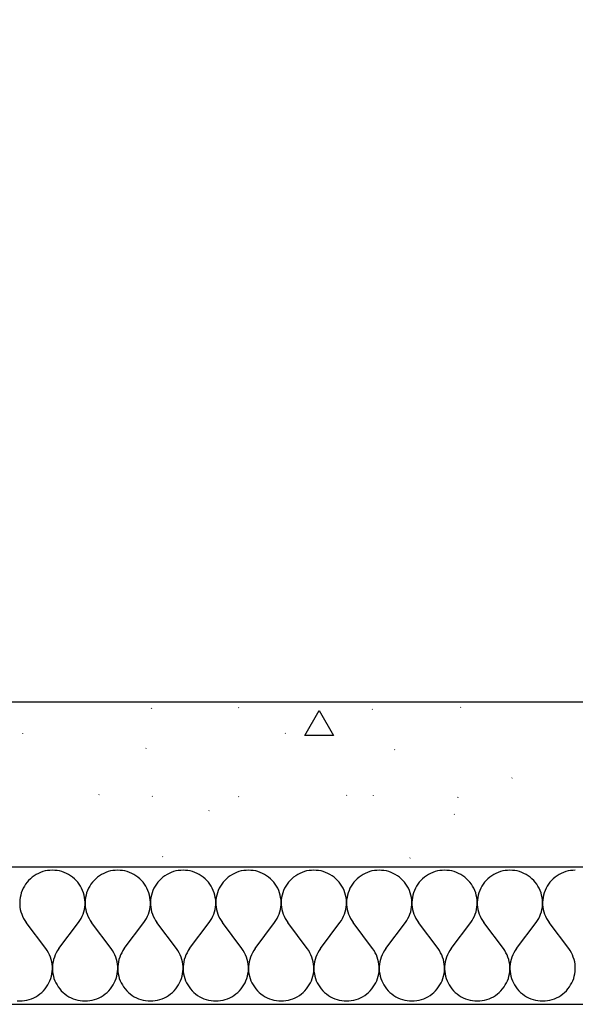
# Model space of a CAD drawing. Extents: x -18402 to 10376, y -5092 to 34139.
# Tile 43 of 78: x 3332 to 3393, y -2938 to -2830. Entities that reach past the tile are written whole.
import ezdxf

# ---------------------------------------------------------------- set-up
doc = ezdxf.new("R2010")
doc.units = 0
for name, color, linetype in [('0_XREF', 251, 'Continuous'), ('rdc_02$0$0._Étage_1_02-04 Mur.Construction', 251, 'Continuous'), ('rdc_02$0$0._Étage_1_A-AREA-____-OTLN.Modèle IFC', 251, 'Continuous')]:
    doc.layers.add(name, color=color, linetype=linetype)
doc.styles.add('rdc_02$0$STYLE_GENERE_3', font='ARIALN.TTF')

# ---------------------------------------------------------------- blocks, each defined once
blk = doc.blocks.new('*X238', base_point=(-8046, -58706.2))
at = {"layer": 'rdc_02$0$0._Étage_1_02-04 Mur.Construction', "linetype": 'Continuous', "ltscale": 0.1}
for p, q in [((33351.9, -29233.6), (33349.3, -29234.1)), ((33354.5, -29233.4), (33351.9, -29233.6)), ((33357.1, -29233.3), (33354.5, -29233.4)), ((33359.8, -29233.4), (33357.1, -29233.3)), ((33362.4, -29233.6), (33359.8, -29233.4)), ((33365, -29234.1), (33362.4, -29233.6)), ((33423.3, -29233.6), (33420.7, -29234.1)), ((33425.9, -29233.4), (33423.3, -29233.6)), ((33428.6, -29233.3), (33425.9, -29233.4)), ((33431.2, -29233.4), (33428.6, -29233.3)), ((33433.8, -29233.6), (33431.2, -29233.4)), ((33436.4, -29234.1), (33433.8, -29233.6)), ((33494.7, -29233.6), (33492.2, -29234.1)), ((33497.4, -29233.4), (33494.7, -29233.6)), ((33500, -29233.3), (33497.4, -29233.4)), ((33502.6, -29233.4), (33500, -29233.3)), ((33505.3, -29233.6), (33502.6, -29233.4)), ((33507.8, -29234.1), (33505.3, -29233.6)), ((33566.2, -29233.6), (33563.6, -29234.1)), ((33568.8, -29233.4), (33566.2, -29233.6)), ((33571.4, -29233.3), (33568.8, -29233.4)), ((33574.1, -29233.4), (33571.4, -29233.3)), ((33576.7, -29233.6), (33574.1, -29233.4)), ((33579.3, -29234.1), (33576.7, -29233.6)), ((33637.6, -29233.6), (33635, -29234.1)), ((33640.2, -29233.4), (33637.6, -29233.6)), ((33642.9, -29233.3), (33640.2, -29233.4)), ((33645.5, -29233.4), (33642.9, -29233.3)), ((33648.1, -29233.6), (33645.5, -29233.4)), ((33650.7, -29234.1), (33648.1, -29233.6)), ((33709, -29233.6), (33706.4, -29234.1)), ((33711.7, -29233.4), (33709, -29233.6)), ((33714.3, -29233.3), (33711.7, -29233.4)), ((33716.9, -29233.4), (33714.3, -29233.3)), ((33719.5, -29233.6), (33716.9, -29233.4)), ((33722.1, -29234.1), (33719.5, -29233.6)), ((33780.5, -29233.6), (33777.9, -29234.1)), ((33783.1, -29233.4), (33780.5, -29233.6)), ((33785.7, -29233.3), (33783.1, -29233.4)), ((33788.3, -29233.4), (33785.7, -29233.3)), ((33791, -29233.6), (33788.3, -29233.4)), ((33793.6, -29234.1), (33791, -29233.6)), ((33851.9, -29233.6), (33849.3, -29234.1)), ((33854.5, -29233.4), (33851.9, -29233.6)), ((33857.1, -29233.3), (33854.5, -29233.4)), ((33859.8, -29233.4), (33857.1, -29233.3)), ((33862.4, -29233.6), (33859.8, -29233.4)), ((33865, -29234.1), (33862.4, -29233.6)), ((33923.3, -29233.6), (33920.7, -29234.1)), ((33925.9, -29233.4), (33923.3, -29233.6)), ((33928.6, -29233.3), (33925.9, -29233.4)), ((33331.2, -29244.4), (33329.5, -29246.4)), ((33333.1, -29242.6), (33331.2, -29244.4)), ((33335.1, -29240.9), (33333.1, -29242.6)), ((33337.3, -29239.3), (33335.1, -29240.9)), ((33339.5, -29237.9), (33337.3, -29239.3)), ((33341.8, -29236.7), (33339.5, -29237.9)), ((33344.3, -29235.7), (33341.8, -29236.7)), ((33346.8, -29234.8), (33344.3, -29235.7)), ((33349.3, -29234.1), (33346.8, -29234.8)), ((33367.5, -29234.8), (33365, -29234.1)), ((33370, -29235.7), (33367.5, -29234.8)), ((33372.4, -29236.7), (33370, -29235.7)), ((33374.8, -29237.9), (33372.4, -29236.7)), ((33377, -29239.3), (33374.8, -29237.9)), ((33379.2, -29240.9), (33377, -29239.3)), ((33381.2, -29242.6), (33379.2, -29240.9)), ((33383.1, -29244.4), (33381.2, -29242.6)), ((33384.8, -29246.4), (33383.1, -29244.4)), ((33402.7, -29244.4), (33400.9, -29246.4)), ((33404.5, -29242.6), (33402.7, -29244.4)), ((33406.6, -29240.9), (33404.5, -29242.6)), ((33408.7, -29239.3), (33406.6, -29240.9)), ((33410.9, -29237.9), (33408.7, -29239.3)), ((33413.3, -29236.7), (33410.9, -29237.9)), ((33415.7, -29235.7), (33413.3, -29236.7)), ((33418.2, -29234.8), (33415.7, -29235.7)), ((33420.7, -29234.1), (33418.2, -29234.8)), ((33439, -29234.8), (33436.4, -29234.1)), ((33441.5, -29235.7), (33439, -29234.8)), ((33443.9, -29236.7), (33441.5, -29235.7)), ((33446.2, -29237.9), (33443.9, -29236.7)), ((33448.5, -29239.3), (33446.2, -29237.9)), ((33450.6, -29240.9), (33448.5, -29239.3)), ((33452.6, -29242.6), (33450.6, -29240.9)), ((33454.5, -29244.4), (33452.6, -29242.6)), ((33456.2, -29246.4), (33454.5, -29244.4)), ((33474.1, -29244.4), (33472.3, -29246.4)), ((33476, -29242.6), (33474.1, -29244.4)), ((33478, -29240.9), (33476, -29242.6)), ((33480.1, -29239.3), (33478, -29240.9)), ((33482.4, -29237.9), (33480.1, -29239.3)), ((33484.7, -29236.7), (33482.4, -29237.9)), ((33487.1, -29235.7), (33484.7, -29236.7)), ((33489.6, -29234.8), (33487.1, -29235.7)), ((33492.2, -29234.1), (33489.6, -29234.8)), ((33510.4, -29234.8), (33507.8, -29234.1)), ((33512.9, -29235.7), (33510.4, -29234.8)), ((33515.3, -29236.7), (33512.9, -29235.7)), ((33517.6, -29237.9), (33515.3, -29236.7)), ((33519.9, -29239.3), (33517.6, -29237.9)), ((33522, -29240.9), (33519.9, -29239.3)), ((33524, -29242.6), (33522, -29240.9)), ((33525.9, -29244.4), (33524, -29242.6)), ((33527.7, -29246.4), (33525.9, -29244.4)), ((33545.5, -29244.4), (33543.8, -29246.4)), ((33547.4, -29242.6), (33545.5, -29244.4)), ((33549.4, -29240.9), (33547.4, -29242.6)), ((33551.5, -29239.3), (33549.4, -29240.9)), ((33553.8, -29237.9), (33551.5, -29239.3)), ((33556.1, -29236.7), (33553.8, -29237.9)), ((33558.5, -29235.7), (33556.1, -29236.7)), ((33561, -29234.8), (33558.5, -29235.7)), ((33563.6, -29234.1), (33561, -29234.8)), ((33581.8, -29234.8), (33579.3, -29234.1)), ((33584.3, -29235.7), (33581.8, -29234.8)), ((33586.7, -29236.7), (33584.3, -29235.7)), ((33589.1, -29237.9), (33586.7, -29236.7)), ((33591.3, -29239.3), (33589.1, -29237.9)), ((33593.4, -29240.9), (33591.3, -29239.3)), ((33595.5, -29242.6), (33593.4, -29240.9)), ((33597.3, -29244.4), (33595.5, -29242.6)), ((33599.1, -29246.4), (33597.3, -29244.4)), ((33616.9, -29244.4), (33615.2, -29246.4)), ((33618.8, -29242.6), (33616.9, -29244.4)), ((33620.8, -29240.9), (33618.8, -29242.6)), ((33623, -29239.3), (33620.8, -29240.9)), ((33625.2, -29237.9), (33623, -29239.3)), ((33627.6, -29236.7), (33625.2, -29237.9)), ((33630, -29235.7), (33627.6, -29236.7)), ((33632.5, -29234.8), (33630, -29235.7)), ((33635, -29234.1), (33632.5, -29234.8)), ((33653.2, -29234.8), (33650.7, -29234.1)), ((33655.7, -29235.7), (33653.2, -29234.8)), ((33658.2, -29236.7), (33655.7, -29235.7)), ((33660.5, -29237.9), (33658.2, -29236.7)), ((33662.7, -29239.3), (33660.5, -29237.9)), ((33664.9, -29240.9), (33662.7, -29239.3)), ((33666.9, -29242.6), (33664.9, -29240.9)), ((33668.8, -29244.4), (33666.9, -29242.6)), ((33670.5, -29246.4), (33668.8, -29244.4)), ((33688.4, -29244.4), (33686.6, -29246.4)), ((33690.3, -29242.6), (33688.4, -29244.4)), ((33692.3, -29240.9), (33690.3, -29242.6)), ((33694.4, -29239.3), (33692.3, -29240.9)), ((33696.6, -29237.9), (33694.4, -29239.3)), ((33699, -29236.7), (33696.6, -29237.9)), ((33701.4, -29235.7), (33699, -29236.7)), ((33703.9, -29234.8), (33701.4, -29235.7)), ((33706.4, -29234.1), (33703.9, -29234.8)), ((33724.7, -29234.8), (33722.1, -29234.1)), ((33727.2, -29235.7), (33724.7, -29234.8)), ((33729.6, -29236.7), (33727.2, -29235.7)), ((33731.9, -29237.9), (33729.6, -29236.7)), ((33734.2, -29239.3), (33731.9, -29237.9)), ((33736.3, -29240.9), (33734.2, -29239.3)), ((33738.3, -29242.6), (33736.3, -29240.9)), ((33740.2, -29244.4), (33738.3, -29242.6)), ((33741.9, -29246.4), (33740.2, -29244.4)), ((33759.8, -29244.4), (33758.1, -29246.4)), ((33761.7, -29242.6), (33759.8, -29244.4)), ((33763.7, -29240.9), (33761.7, -29242.6)), ((33765.8, -29239.3), (33763.7, -29240.9)), ((33768.1, -29237.9), (33765.8, -29239.3)), ((33770.4, -29236.7), (33768.1, -29237.9)), ((33772.8, -29235.7), (33770.4, -29236.7)), ((33775.3, -29234.8), (33772.8, -29235.7)), ((33777.9, -29234.1), (33775.3, -29234.8)), ((33796.1, -29234.8), (33793.6, -29234.1)), ((33798.6, -29235.7), (33796.1, -29234.8)), ((33801, -29236.7), (33798.6, -29235.7)), ((33803.4, -29237.9), (33801, -29236.7)), ((33805.6, -29239.3), (33803.4, -29237.9)), ((33807.7, -29240.9), (33805.6, -29239.3)), ((33809.7, -29242.6), (33807.7, -29240.9)), ((33811.6, -29244.4), (33809.7, -29242.6)), ((33813.4, -29246.4), (33811.6, -29244.4)), ((33831.2, -29244.4), (33829.5, -29246.4)), ((33833.1, -29242.6), (33831.2, -29244.4)), ((33835.1, -29240.9), (33833.1, -29242.6)), ((33837.3, -29239.3), (33835.1, -29240.9)), ((33839.5, -29237.9), (33837.3, -29239.3)), ((33841.8, -29236.7), (33839.5, -29237.9)), ((33844.3, -29235.7), (33841.8, -29236.7)), ((33846.8, -29234.8), (33844.3, -29235.7)), ((33849.3, -29234.1), (33846.8, -29234.8)), ((33867.5, -29234.8), (33865, -29234.1)), ((33870, -29235.7), (33867.5, -29234.8)), ((33872.4, -29236.7), (33870, -29235.7)), ((33874.8, -29237.9), (33872.4, -29236.7)), ((33877, -29239.3), (33874.8, -29237.9)), ((33879.2, -29240.9), (33877, -29239.3)), ((33881.2, -29242.6), (33879.2, -29240.9)), ((33883.1, -29244.4), (33881.2, -29242.6)), ((33884.8, -29246.4), (33883.1, -29244.4)), ((33902.7, -29244.4), (33900.9, -29246.4)), ((33904.5, -29242.6), (33902.7, -29244.4)), ((33906.6, -29240.9), (33904.5, -29242.6)), ((33908.7, -29239.3), (33906.6, -29240.9)), ((33910.9, -29237.9), (33908.7, -29239.3)), ((33913.3, -29236.7), (33910.9, -29237.9)), ((33915.7, -29235.7), (33913.3, -29236.7)), ((33918.2, -29234.8), (33915.7, -29235.7)), ((33920.7, -29234.1), (33918.2, -29234.8)), ((33325.2, -29253), (33324.1, -29255.4)), ((33326.5, -29250.7), (33325.2, -29253)), ((33327.9, -29248.5), (33326.5, -29250.7)), ((33329.5, -29246.4), (33327.9, -29248.5)), ((33386.4, -29248.5), (33384.8, -29246.4)), ((33387.8, -29250.7), (33386.4, -29248.5)), ((33389.1, -29253), (33387.8, -29250.7)), ((33390.2, -29255.4), (33389.1, -29253)), ((33396.6, -29253), (33395.5, -29255.4)), ((33397.9, -29250.7), (33396.6, -29253)), ((33399.3, -29248.5), (33397.9, -29250.7)), ((33400.9, -29246.4), (33399.3, -29248.5)), ((33457.8, -29248.5), (33456.2, -29246.4)), ((33459.3, -29250.7), (33457.8, -29248.5)), ((33460.5, -29253), (33459.3, -29250.7)), ((33461.6, -29255.4), (33460.5, -29253)), ((33468.1, -29253), (33467, -29255.4)), ((33469.3, -29250.7), (33468.1, -29253)), ((33470.8, -29248.5), (33469.3, -29250.7)), ((33472.3, -29246.4), (33470.8, -29248.5)), ((33529.2, -29248.5), (33527.7, -29246.4)), ((33530.7, -29250.7), (33529.2, -29248.5)), ((33531.9, -29253), (33530.7, -29250.7)), ((33533, -29255.4), (33531.9, -29253)), ((33539.5, -29253), (33538.4, -29255.4)), ((33540.7, -29250.7), (33539.5, -29253)), ((33542.2, -29248.5), (33540.7, -29250.7)), ((33543.8, -29246.4), (33542.2, -29248.5)), ((33600.7, -29248.5), (33599.1, -29246.4)), ((33602.1, -29250.7), (33600.7, -29248.5)), ((33603.4, -29253), (33602.1, -29250.7)), ((33604.5, -29255.4), (33603.4, -29253)), ((33610.9, -29253), (33609.8, -29255.4)), ((33612.2, -29250.7), (33610.9, -29253)), ((33613.6, -29248.5), (33612.2, -29250.7)), ((33615.2, -29246.4), (33613.6, -29248.5)), ((33672.1, -29248.5), (33670.5, -29246.4)), ((33673.5, -29250.7), (33672.1, -29248.5)), ((33674.8, -29253), (33673.5, -29250.7)), ((33675.9, -29255.4), (33674.8, -29253)), ((33682.3, -29253), (33681.3, -29255.4)), ((33683.6, -29250.7), (33682.3, -29253)), ((33685, -29248.5), (33683.6, -29250.7)), ((33686.6, -29246.4), (33685, -29248.5)), ((33743.5, -29248.5), (33741.9, -29246.4)), ((33745, -29250.7), (33743.5, -29248.5)), ((33746.2, -29253), (33745, -29250.7)), ((33747.3, -29255.4), (33746.2, -29253)), ((33753.8, -29253), (33752.7, -29255.4)), ((33755, -29250.7), (33753.8, -29253)), ((33756.5, -29248.5), (33755, -29250.7)), ((33758.1, -29246.4), (33756.5, -29248.5)), ((33815, -29248.5), (33813.4, -29246.4)), ((33816.4, -29250.7), (33815, -29248.5)), ((33817.7, -29253), (33816.4, -29250.7)), ((33818.7, -29255.4), (33817.7, -29253)), ((33825.2, -29253), (33824.1, -29255.4)), ((33826.5, -29250.7), (33825.2, -29253)), ((33827.9, -29248.5), (33826.5, -29250.7)), ((33829.5, -29246.4), (33827.9, -29248.5)), ((33886.4, -29248.5), (33884.8, -29246.4)), ((33887.8, -29250.7), (33886.4, -29248.5)), ((33889.1, -29253), (33887.8, -29250.7)), ((33890.2, -29255.4), (33889.1, -29253)), ((33896.6, -29253), (33895.5, -29255.4)), ((33897.9, -29250.7), (33896.6, -29253)), ((33899.3, -29248.5), (33897.9, -29250.7)), ((33900.9, -29246.4), (33899.3, -29248.5)), ((33321.6, -29265.6), (33321.4, -29268.2)), ((33321.9, -29263), (33321.6, -29265.6)), ((33322.5, -29260.4), (33321.9, -29263)), ((33323.2, -29257.9), (33322.5, -29260.4)), ((33324.1, -29255.4), (33323.2, -29257.9)), ((33391.1, -29257.9), (33390.2, -29255.4)), ((33391.8, -29260.4), (33391.1, -29257.9)), ((33392.4, -29263), (33391.8, -29260.4)), ((33392.7, -29265.6), (33392.4, -29263)), ((33392.8, -29268.2), (33392.7, -29265.6)), ((33393, -29265.6), (33392.9, -29268.2)), ((33393.4, -29263), (33393, -29265.6)), ((33393.9, -29260.4), (33393.4, -29263)), ((33394.6, -29257.9), (33393.9, -29260.4)), ((33395.5, -29255.4), (33394.6, -29257.9)), ((33462.5, -29257.9), (33461.6, -29255.4)), ((33463.2, -29260.4), (33462.5, -29257.9)), ((33463.8, -29263), (33463.2, -29260.4)), ((33464.1, -29265.6), (33463.8, -29263)), ((33464.3, -29268.2), (33464.1, -29265.6)), ((33464.4, -29265.6), (33464.3, -29268.2)), ((33464.8, -29263), (33464.4, -29265.6)), ((33465.3, -29260.4), (33464.8, -29263)), ((33466.1, -29257.9), (33465.3, -29260.4)), ((33467, -29255.4), (33466.1, -29257.9)), ((33533.9, -29257.9), (33533, -29255.4)), ((33534.7, -29260.4), (33533.9, -29257.9)), ((33535.2, -29263), (33534.7, -29260.4)), ((33535.6, -29265.6), (33535.2, -29263)), ((33535.7, -29268.2), (33535.6, -29265.6)), ((33535.9, -29265.6), (33535.7, -29268.2)), ((33536.2, -29263), (33535.9, -29265.6)), ((33536.8, -29260.4), (33536.2, -29263)), ((33537.5, -29257.9), (33536.8, -29260.4)), ((33538.4, -29255.4), (33537.5, -29257.9)), ((33605.4, -29257.9), (33604.5, -29255.4)), ((33606.1, -29260.4), (33605.4, -29257.9)), ((33606.6, -29263), (33606.1, -29260.4)), ((33607, -29265.6), (33606.6, -29263)), ((33607.1, -29268.2), (33607, -29265.6)), ((33607.3, -29265.6), (33607.2, -29268.2)), ((33607.6, -29263), (33607.3, -29265.6)), ((33608.2, -29260.4), (33607.6, -29263)), ((33608.9, -29257.9), (33608.2, -29260.4)), ((33609.8, -29255.4), (33608.9, -29257.9)), ((33676.8, -29257.9), (33675.9, -29255.4)), ((33677.5, -29260.4), (33676.8, -29257.9)), ((33678.1, -29263), (33677.5, -29260.4)), ((33678.4, -29265.6), (33678.1, -29263)), ((33678.6, -29268.2), (33678.4, -29265.6)), ((33678.7, -29265.6), (33678.6, -29268.2)), ((33679.1, -29263), (33678.7, -29265.6)), ((33679.6, -29260.4), (33679.1, -29263)), ((33680.3, -29257.9), (33679.6, -29260.4)), ((33681.3, -29255.4), (33680.3, -29257.9)), ((33748.2, -29257.9), (33747.3, -29255.4)), ((33749, -29260.4), (33748.2, -29257.9)), ((33749.5, -29263), (33749, -29260.4)), ((33749.8, -29265.6), (33749.5, -29263)), ((33750, -29268.2), (33749.8, -29265.6)), ((33750.2, -29265.6), (33750, -29268.2)), ((33750.5, -29263), (33750.2, -29265.6)), ((33751, -29260.4), (33750.5, -29263)), ((33751.8, -29257.9), (33751, -29260.4)), ((33752.7, -29255.4), (33751.8, -29257.9)), ((33819.7, -29257.9), (33818.7, -29255.4)), ((33820.4, -29260.4), (33819.7, -29257.9)), ((33820.9, -29263), (33820.4, -29260.4)), ((33821.3, -29265.6), (33820.9, -29263)), ((33821.4, -29268.2), (33821.3, -29265.6)), ((33821.6, -29265.6), (33821.4, -29268.2)), ((33821.9, -29263), (33821.6, -29265.6)), ((33822.5, -29260.4), (33821.9, -29263)), ((33823.2, -29257.9), (33822.5, -29260.4)), ((33824.1, -29255.4), (33823.2, -29257.9)), ((33891.1, -29257.9), (33890.2, -29255.4)), ((33891.8, -29260.4), (33891.1, -29257.9)), ((33892.4, -29263), (33891.8, -29260.4)), ((33892.7, -29265.6), (33892.4, -29263)), ((33892.8, -29268.2), (33892.7, -29265.6)), ((33893, -29265.6), (33892.9, -29268.2)), ((33893.4, -29263), (33893, -29265.6)), ((33893.9, -29260.4), (33893.4, -29263)), ((33894.6, -29257.9), (33893.9, -29260.4)), ((33895.5, -29255.4), (33894.6, -29257.9)), ((33321.4, -29268.2), (33321.5, -29270.9)), ((33321.5, -29270.9), (33321.7, -29273.5)), ((33321.7, -29273.5), (33322.1, -29276.1)), ((33322.1, -29276.1), (33322.8, -29278.7)), ((33391.5, -29278.7), (33392.1, -29276.1)), ((33392.1, -29276.1), (33392.6, -29273.5)), ((33392.6, -29273.5), (33392.8, -29270.9)), ((33392.8, -29270.9), (33392.8, -29268.2)), ((33392.9, -29268.2), (33392.9, -29270.9)), ((33392.9, -29270.9), (33393.1, -29273.5)), ((33393.1, -29273.5), (33393.6, -29276.1)), ((33393.6, -29276.1), (33394.2, -29278.7)), ((33462.9, -29278.7), (33463.6, -29276.1)), ((33463.6, -29276.1), (33464, -29273.5)), ((33464, -29273.5), (33464.2, -29270.9)), ((33464.2, -29270.9), (33464.3, -29268.2)), ((33464.3, -29268.2), (33464.3, -29270.9)), ((33464.3, -29270.9), (33464.6, -29273.5)), ((33464.6, -29273.5), (33465, -29276.1)), ((33465, -29276.1), (33465.6, -29278.7)), ((33534.4, -29278.7), (33535, -29276.1)), ((33535, -29276.1), (33535.4, -29273.5)), ((33535.4, -29273.5), (33535.7, -29270.9)), ((33535.7, -29270.9), (33535.7, -29268.2)), ((33535.7, -29268.2), (33535.8, -29270.9)), ((33535.8, -29270.9), (33536, -29273.5)), ((33536, -29273.5), (33536.4, -29276.1)), ((33536.4, -29276.1), (33537.1, -29278.7)), ((33605.8, -29278.7), (33606.4, -29276.1)), ((33606.4, -29276.1), (33606.9, -29273.5)), ((33606.9, -29273.5), (33607.1, -29270.9)), ((33607.1, -29270.9), (33607.1, -29268.2)), ((33607.2, -29268.2), (33607.2, -29270.9)), ((33607.2, -29270.9), (33607.4, -29273.5)), ((33607.4, -29273.5), (33607.9, -29276.1)), ((33607.9, -29276.1), (33608.5, -29278.7)), ((33677.2, -29278.7), (33677.9, -29276.1)), ((33677.9, -29276.1), (33678.3, -29273.5)), ((33678.3, -29273.5), (33678.5, -29270.9)), ((33678.5, -29270.9), (33678.6, -29268.2)), ((33678.6, -29268.2), (33678.6, -29270.9)), ((33678.6, -29270.9), (33678.9, -29273.5)), ((33678.9, -29273.5), (33679.3, -29276.1)), ((33679.3, -29276.1), (33679.9, -29278.7)), ((33748.7, -29278.7), (33749.3, -29276.1)), ((33749.3, -29276.1), (33749.7, -29273.5)), ((33749.7, -29273.5), (33749.9, -29270.9)), ((33749.9, -29270.9), (33750, -29268.2)), ((33750, -29268.2), (33750.1, -29270.9)), ((33750.1, -29270.9), (33750.3, -29273.5)), ((33750.3, -29273.5), (33750.7, -29276.1)), ((33750.7, -29276.1), (33751.3, -29278.7)), ((33820.1, -29278.7), (33820.7, -29276.1)), ((33820.7, -29276.1), (33821.1, -29273.5)), ((33821.1, -29273.5), (33821.4, -29270.9)), ((33821.4, -29270.9), (33821.4, -29268.2)), ((33821.4, -29268.2), (33821.5, -29270.9)), ((33821.5, -29270.9), (33821.7, -29273.5)), ((33821.7, -29273.5), (33822.1, -29276.1)), ((33822.1, -29276.1), (33822.8, -29278.7)), ((33891.5, -29278.7), (33892.1, -29276.1)), ((33892.1, -29276.1), (33892.6, -29273.5)), ((33892.6, -29273.5), (33892.8, -29270.9)), ((33892.8, -29270.9), (33892.8, -29268.2)), ((33892.9, -29268.2), (33892.9, -29270.9)), ((33892.9, -29270.9), (33893.1, -29273.5)), ((33893.1, -29273.5), (33893.6, -29276.1)), ((33893.6, -29276.1), (33894.2, -29278.7)), ((33322.8, -29278.7), (33323.6, -29281.2)), ((33323.6, -29281.2), (33324.6, -29283.6)), ((33324.6, -29283.6), (33325.7, -29286)), ((33325.7, -29286), (33327.1, -29288.2)), ((33387.2, -29288.2), (33388.6, -29286)), ((33388.6, -29286), (33389.7, -29283.6)), ((33389.7, -29283.6), (33390.7, -29281.2)), ((33390.7, -29281.2), (33391.5, -29278.7)), ((33394.2, -29278.7), (33395, -29281.2)), ((33395, -29281.2), (33396, -29283.6)), ((33396, -29283.6), (33397.2, -29286)), ((33397.2, -29286), (33398.5, -29288.2)), ((33458.6, -29288.2), (33460, -29286)), ((33460, -29286), (33461.2, -29283.6)), ((33461.2, -29283.6), (33462.1, -29281.2)), ((33462.1, -29281.2), (33462.9, -29278.7)), ((33465.6, -29278.7), (33466.4, -29281.2)), ((33466.4, -29281.2), (33467.4, -29283.6)), ((33467.4, -29283.6), (33468.6, -29286)), ((33468.6, -29286), (33469.9, -29288.2)), ((33530.1, -29288.2), (33531.4, -29286)), ((33531.4, -29286), (33532.6, -29283.6)), ((33532.6, -29283.6), (33533.6, -29281.2)), ((33533.6, -29281.2), (33534.4, -29278.7)), ((33537.1, -29278.7), (33537.9, -29281.2)), ((33537.9, -29281.2), (33538.8, -29283.6)), ((33538.8, -29283.6), (33540, -29286)), ((33540, -29286), (33541.4, -29288.2)), ((33601.5, -29288.2), (33602.8, -29286)), ((33602.8, -29286), (33604, -29283.6)), ((33604, -29283.6), (33605, -29281.2)), ((33605, -29281.2), (33605.8, -29278.7)), ((33608.5, -29278.7), (33609.3, -29281.2)), ((33609.3, -29281.2), (33610.3, -29283.6)), ((33610.3, -29283.6), (33611.4, -29286)), ((33611.4, -29286), (33612.8, -29288.2)), ((33672.9, -29288.2), (33674.3, -29286)), ((33674.3, -29286), (33675.4, -29283.6)), ((33675.4, -29283.6), (33676.4, -29281.2)), ((33676.4, -29281.2), (33677.2, -29278.7)), ((33679.9, -29278.7), (33680.7, -29281.2)), ((33680.7, -29281.2), (33681.7, -29283.6)), ((33681.7, -29283.6), (33682.9, -29286)), ((33682.9, -29286), (33684.2, -29288.2)), ((33744.4, -29288.2), (33745.7, -29286)), ((33745.7, -29286), (33746.9, -29283.6)), ((33746.9, -29283.6), (33747.9, -29281.2)), ((33747.9, -29281.2), (33748.7, -29278.7)), ((33751.3, -29278.7), (33752.1, -29281.2)), ((33752.1, -29281.2), (33753.1, -29283.6)), ((33753.1, -29283.6), (33754.3, -29286)), ((33754.3, -29286), (33755.6, -29288.2)), ((33815.8, -29288.2), (33817.1, -29286)), ((33817.1, -29286), (33818.3, -29283.6)), ((33818.3, -29283.6), (33819.3, -29281.2)), ((33819.3, -29281.2), (33820.1, -29278.7)), ((33822.8, -29278.7), (33823.6, -29281.2)), ((33823.6, -29281.2), (33824.6, -29283.6)), ((33824.6, -29283.6), (33825.7, -29286)), ((33825.7, -29286), (33827.1, -29288.2)), ((33887.2, -29288.2), (33888.6, -29286)), ((33888.6, -29286), (33889.7, -29283.6)), ((33889.7, -29283.6), (33890.7, -29281.2)), ((33890.7, -29281.2), (33891.5, -29278.7)), ((33894.2, -29278.7), (33895, -29281.2)), ((33895, -29281.2), (33896, -29283.6)), ((33896, -29283.6), (33897.2, -29286)), ((33897.2, -29286), (33898.5, -29288.2)), ((33327.1, -29288.2), (33328.6, -29290.4)), ((33350, -29319), (33328.6, -29290.4)), ((33364.3, -29319), (33385.7, -29290.4)), ((33385.7, -29290.4), (33387.2, -29288.2)), ((33398.5, -29288.2), (33400, -29290.4)), ((33421.4, -29319), (33400, -29290.4)), ((33435.7, -29319), (33457.1, -29290.4)), ((33457.1, -29290.4), (33458.6, -29288.2)), ((33469.9, -29288.2), (33471.4, -29290.4)), ((33492.9, -29319), (33471.4, -29290.4)), ((33507.1, -29319), (33528.6, -29290.4)), ((33528.6, -29290.4), (33530.1, -29288.2)), ((33541.4, -29288.2), (33542.9, -29290.4)), ((33564.3, -29319), (33542.9, -29290.4)), ((33578.6, -29319), (33600, -29290.4)), ((33600, -29290.4), (33601.5, -29288.2)), ((33612.8, -29288.2), (33614.3, -29290.4)), ((33635.7, -29319), (33614.3, -29290.4)), ((33650, -29319), (33671.4, -29290.4)), ((33671.4, -29290.4), (33672.9, -29288.2)), ((33684.2, -29288.2), (33685.7, -29290.4)), ((33707.1, -29319), (33685.7, -29290.4)), ((33721.4, -29319), (33742.9, -29290.4)), ((33742.9, -29290.4), (33744.4, -29288.2)), ((33755.6, -29288.2), (33757.1, -29290.4)), ((33778.6, -29319), (33757.1, -29290.4)), ((33792.9, -29319), (33814.3, -29290.4)), ((33814.3, -29290.4), (33815.8, -29288.2)), ((33827.1, -29288.2), (33828.6, -29290.4)), ((33850, -29319), (33828.6, -29290.4)), ((33864.3, -29319), (33885.7, -29290.4)), ((33885.7, -29290.4), (33887.2, -29288.2)), ((33898.5, -29288.2), (33900, -29290.4)), ((33921.4, -29319), (33900, -29290.4)), ((33351.5, -29321.1), (33350, -29319)), ((33364.3, -29319), (33362.8, -29321.1)), ((33422.9, -29321.1), (33421.4, -29319)), ((33435.7, -29319), (33434.2, -29321.1)), ((33494.4, -29321.1), (33492.9, -29319)), ((33507.1, -29319), (33505.6, -29321.1)), ((33565.8, -29321.1), (33564.3, -29319)), ((33578.6, -29319), (33577.1, -29321.1)), ((33637.2, -29321.1), (33635.7, -29319)), ((33650, -29319), (33648.5, -29321.1)), ((33708.6, -29321.1), (33707.1, -29319)), ((33721.4, -29319), (33719.9, -29321.1)), ((33780.1, -29321.1), (33778.6, -29319)), ((33792.9, -29319), (33791.4, -29321.1)), ((33851.5, -29321.1), (33850, -29319)), ((33864.3, -29319), (33862.8, -29321.1)), ((33922.9, -29321.1), (33921.4, -29319)), ((33352.8, -29323.4), (33351.5, -29321.1)), ((33354, -29325.8), (33352.8, -29323.4)), ((33355, -29328.2), (33354, -29325.8)), ((33355.8, -29330.7), (33355, -29328.2)), ((33359.3, -29328.2), (33358.5, -29330.7)), ((33360.3, -29325.8), (33359.3, -29328.2)), ((33361.4, -29323.4), (33360.3, -29325.8)), ((33362.8, -29321.1), (33361.4, -29323.4)), ((33424.3, -29323.4), (33422.9, -29321.1)), ((33425.4, -29325.8), (33424.3, -29323.4)), ((33426.4, -29328.2), (33425.4, -29325.8)), ((33427.2, -29330.7), (33426.4, -29328.2)), ((33430.7, -29328.2), (33429.9, -29330.7)), ((33431.7, -29325.8), (33430.7, -29328.2)), ((33432.9, -29323.4), (33431.7, -29325.8)), ((33434.2, -29321.1), (33432.9, -29323.4)), ((33495.7, -29323.4), (33494.4, -29321.1)), ((33496.9, -29325.8), (33495.7, -29323.4)), ((33497.9, -29328.2), (33496.9, -29325.8)), ((33498.7, -29330.7), (33497.9, -29328.2)), ((33502.1, -29328.2), (33501.3, -29330.7)), ((33503.1, -29325.8), (33502.1, -29328.2)), ((33504.3, -29323.4), (33503.1, -29325.8)), ((33505.6, -29321.1), (33504.3, -29323.4)), ((33567.1, -29323.4), (33565.8, -29321.1)), ((33568.3, -29325.8), (33567.1, -29323.4)), ((33569.3, -29328.2), (33568.3, -29325.8)), ((33570.1, -29330.7), (33569.3, -29328.2)), ((33573.6, -29328.2), (33572.8, -29330.7)), ((33574.6, -29325.8), (33573.6, -29328.2)), ((33575.7, -29323.4), (33574.6, -29325.8)), ((33577.1, -29321.1), (33575.7, -29323.4)), ((33638.6, -29323.4), (33637.2, -29321.1)), ((33639.7, -29325.8), (33638.6, -29323.4)), ((33640.7, -29328.2), (33639.7, -29325.8)), ((33641.5, -29330.7), (33640.7, -29328.2)), ((33645, -29328.2), (33644.2, -29330.7)), ((33646, -29325.8), (33645, -29328.2)), ((33647.2, -29323.4), (33646, -29325.8)), ((33648.5, -29321.1), (33647.2, -29323.4)), ((33710, -29323.4), (33708.6, -29321.1)), ((33711.2, -29325.8), (33710, -29323.4)), ((33712.1, -29328.2), (33711.2, -29325.8)), ((33712.9, -29330.7), (33712.1, -29328.2)), ((33716.4, -29328.2), (33715.6, -29330.7)), ((33717.4, -29325.8), (33716.4, -29328.2)), ((33718.6, -29323.4), (33717.4, -29325.8)), ((33719.9, -29321.1), (33718.6, -29323.4)), ((33781.4, -29323.4), (33780.1, -29321.1)), ((33782.6, -29325.8), (33781.4, -29323.4)), ((33783.6, -29328.2), (33782.6, -29325.8)), ((33784.4, -29330.7), (33783.6, -29328.2)), ((33787.9, -29328.2), (33787.1, -29330.7)), ((33788.8, -29325.8), (33787.9, -29328.2)), ((33790, -29323.4), (33788.8, -29325.8)), ((33791.4, -29321.1), (33790, -29323.4)), ((33852.8, -29323.4), (33851.5, -29321.1)), ((33854, -29325.8), (33852.8, -29323.4)), ((33855, -29328.2), (33854, -29325.8)), ((33855.8, -29330.7), (33855, -29328.2)), ((33859.3, -29328.2), (33858.5, -29330.7)), ((33860.3, -29325.8), (33859.3, -29328.2)), ((33861.4, -29323.4), (33860.3, -29325.8)), ((33862.8, -29321.1), (33861.4, -29323.4)), ((33924.3, -29323.4), (33922.9, -29321.1)), ((33925.4, -29325.8), (33924.3, -29323.4)), ((33926.4, -29328.2), (33925.4, -29325.8)), ((33927.2, -29330.7), (33926.4, -29328.2)), ((33356.4, -29333.3), (33355.8, -29330.7)), ((33356.9, -29335.9), (33356.4, -29333.3)), ((33357.1, -29338.5), (33356.9, -29335.9)), ((33357, -29343.8), (33357.1, -29341.1)), ((33357.1, -29341.1), (33357.1, -29338.5)), ((33357.4, -29335.9), (33357.2, -29338.5)), ((33357.2, -29338.5), (33357.2, -29341.1)), ((33357.2, -29341.1), (33357.3, -29343.8)), ((33357.9, -29333.3), (33357.4, -29335.9)), ((33358.5, -29330.7), (33357.9, -29333.3)), ((33427.9, -29333.3), (33427.2, -29330.7)), ((33428.3, -29335.9), (33427.9, -29333.3)), ((33428.5, -29338.5), (33428.3, -29335.9)), ((33428.4, -29343.8), (33428.6, -29341.1)), ((33428.6, -29341.1), (33428.5, -29338.5)), ((33428.9, -29335.9), (33428.6, -29338.5)), ((33428.6, -29338.5), (33428.6, -29341.1)), ((33428.6, -29341.1), (33428.7, -29343.8)), ((33429.3, -29333.3), (33428.9, -29335.9)), ((33429.9, -29330.7), (33429.3, -29333.3)), ((33499.3, -29333.3), (33498.7, -29330.7)), ((33499.7, -29335.9), (33499.3, -29333.3)), ((33499.9, -29338.5), (33499.7, -29335.9)), ((33499.8, -29343.8), (33500, -29341.1)), ((33500, -29341.1), (33499.9, -29338.5)), ((33500.1, -29338.5), (33500, -29341.1)), ((33500, -29341.1), (33500.2, -29343.8)), ((33500.3, -29335.9), (33500.1, -29338.5)), ((33500.7, -29333.3), (33500.3, -29335.9)), ((33501.3, -29330.7), (33500.7, -29333.3)), ((33570.7, -29333.3), (33570.1, -29330.7)), ((33571.1, -29335.9), (33570.7, -29333.3)), ((33571.4, -29338.5), (33571.1, -29335.9)), ((33571.3, -29343.8), (33571.4, -29341.1)), ((33571.5, -29338.5), (33571.4, -29341.1)), ((33571.4, -29341.1), (33571.4, -29338.5)), ((33571.4, -29341.1), (33571.6, -29343.8)), ((33571.7, -29335.9), (33571.5, -29338.5)), ((33572.1, -29333.3), (33571.7, -29335.9)), ((33572.8, -29330.7), (33572.1, -29333.3)), ((33642.1, -29333.3), (33641.5, -29330.7)), ((33642.6, -29335.9), (33642.1, -29333.3)), ((33642.8, -29338.5), (33642.6, -29335.9)), ((33642.7, -29343.8), (33642.8, -29341.1)), ((33642.8, -29341.1), (33642.8, -29338.5)), ((33643.1, -29335.9), (33642.9, -29338.5)), ((33642.9, -29338.5), (33642.9, -29341.1)), ((33642.9, -29341.1), (33643, -29343.8)), ((33643.6, -29333.3), (33643.1, -29335.9)), ((33644.2, -29330.7), (33643.6, -29333.3)), ((33713.6, -29333.3), (33712.9, -29330.7)), ((33714, -29335.9), (33713.6, -29333.3)), ((33714.2, -29338.5), (33714, -29335.9)), ((33714.1, -29343.8), (33714.3, -29341.1)), ((33714.3, -29341.1), (33714.2, -29338.5)), ((33714.6, -29335.9), (33714.3, -29338.5)), ((33714.3, -29338.5), (33714.3, -29341.1)), ((33714.3, -29341.1), (33714.4, -29343.8)), ((33715, -29333.3), (33714.6, -29335.9)), ((33715.6, -29330.7), (33715, -29333.3)), ((33785, -29333.3), (33784.4, -29330.7)), ((33785.4, -29335.9), (33785, -29333.3)), ((33785.7, -29338.5), (33785.4, -29335.9)), ((33785.6, -29343.8), (33785.7, -29341.1)), ((33785.8, -29338.5), (33785.7, -29341.1)), ((33785.7, -29341.1), (33785.7, -29338.5)), ((33785.7, -29341.1), (33785.9, -29343.8)), ((33786, -29335.9), (33785.8, -29338.5)), ((33786.4, -29333.3), (33786, -29335.9)), ((33787.1, -29330.7), (33786.4, -29333.3)), ((33856.4, -29333.3), (33855.8, -29330.7)), ((33856.9, -29335.9), (33856.4, -29333.3)), ((33857.1, -29338.5), (33856.9, -29335.9)), ((33857, -29343.8), (33857.1, -29341.1)), ((33857.1, -29341.1), (33857.1, -29338.5)), ((33857.4, -29335.9), (33857.2, -29338.5)), ((33857.2, -29338.5), (33857.2, -29341.1)), ((33857.2, -29341.1), (33857.3, -29343.8)), ((33857.9, -29333.3), (33857.4, -29335.9)), ((33858.5, -29330.7), (33857.9, -29333.3)), ((33927.9, -29333.3), (33927.2, -29330.7)), ((33928.3, -29335.9), (33927.9, -29333.3)), ((33928.5, -29338.5), (33928.3, -29335.9)), ((33928.4, -29343.8), (33928.6, -29341.1)), ((33928.6, -29341.1), (33928.5, -29338.5)), ((33354.5, -29354), (33355.4, -29351.5)), ((33355.4, -29351.5), (33356.1, -29349)), ((33356.1, -29349), (33356.6, -29346.4)), ((33356.6, -29346.4), (33357, -29343.8)), ((33357.3, -29343.8), (33357.6, -29346.4)), ((33357.6, -29346.4), (33358.2, -29349)), ((33358.2, -29349), (33358.9, -29351.5)), ((33358.9, -29351.5), (33359.8, -29354)), ((33425.9, -29354), (33426.8, -29351.5)), ((33426.8, -29351.5), (33427.5, -29349)), ((33427.5, -29349), (33428.1, -29346.4)), ((33428.1, -29346.4), (33428.4, -29343.8)), ((33428.7, -29343.8), (33429.1, -29346.4)), ((33429.1, -29346.4), (33429.6, -29349)), ((33429.6, -29349), (33430.3, -29351.5)), ((33430.3, -29351.5), (33431.3, -29354)), ((33497.3, -29354), (33498.2, -29351.5)), ((33498.2, -29351.5), (33499, -29349)), ((33499, -29349), (33499.5, -29346.4)), ((33499.5, -29346.4), (33499.8, -29343.8)), ((33500.2, -29343.8), (33500.5, -29346.4)), ((33500.5, -29346.4), (33501, -29349)), ((33501, -29349), (33501.8, -29351.5)), ((33501.8, -29351.5), (33502.7, -29354)), ((33568.7, -29354), (33569.7, -29351.5)), ((33569.7, -29351.5), (33570.4, -29349)), ((33570.4, -29349), (33570.9, -29346.4)), ((33570.9, -29346.4), (33571.3, -29343.8)), ((33571.6, -29343.8), (33571.9, -29346.4)), ((33571.9, -29346.4), (33572.5, -29349)), ((33572.5, -29349), (33573.2, -29351.5)), ((33573.2, -29351.5), (33574.1, -29354)), ((33640.2, -29354), (33641.1, -29351.5)), ((33641.1, -29351.5), (33641.8, -29349)), ((33641.8, -29349), (33642.4, -29346.4)), ((33642.4, -29346.4), (33642.7, -29343.8)), ((33643, -29343.8), (33643.4, -29346.4)), ((33643.4, -29346.4), (33643.9, -29349)), ((33643.9, -29349), (33644.6, -29351.5)), ((33644.6, -29351.5), (33645.5, -29354)), ((33711.6, -29354), (33712.5, -29351.5)), ((33712.5, -29351.5), (33713.2, -29349)), ((33713.2, -29349), (33713.8, -29346.4)), ((33713.8, -29346.4), (33714.1, -29343.8)), ((33714.4, -29343.8), (33714.8, -29346.4)), ((33714.8, -29346.4), (33715.3, -29349)), ((33715.3, -29349), (33716.1, -29351.5)), ((33716.1, -29351.5), (33717, -29354)), ((33783, -29354), (33783.9, -29351.5)), ((33783.9, -29351.5), (33784.7, -29349)), ((33784.7, -29349), (33785.2, -29346.4)), ((33785.2, -29346.4), (33785.6, -29343.8)), ((33785.9, -29343.8), (33786.2, -29346.4)), ((33786.2, -29346.4), (33786.8, -29349)), ((33786.8, -29349), (33787.5, -29351.5)), ((33787.5, -29351.5), (33788.4, -29354)), ((33854.5, -29354), (33855.4, -29351.5)), ((33855.4, -29351.5), (33856.1, -29349)), ((33856.1, -29349), (33856.6, -29346.4)), ((33856.6, -29346.4), (33857, -29343.8)), ((33857.3, -29343.8), (33857.6, -29346.4)), ((33857.6, -29346.4), (33858.2, -29349)), ((33858.2, -29349), (33858.9, -29351.5)), ((33858.9, -29351.5), (33859.8, -29354)), ((33925.9, -29354), (33926.8, -29351.5)), ((33926.8, -29351.5), (33927.5, -29349)), ((33927.5, -29349), (33928.1, -29346.4)), ((33928.1, -29346.4), (33928.4, -29343.8)), ((33347.3, -29365), (33349.1, -29363)), ((33349.1, -29363), (33350.7, -29360.9)), ((33350.7, -29360.9), (33352.1, -29358.7)), ((33352.1, -29358.7), (33353.4, -29356.4)), ((33353.4, -29356.4), (33354.5, -29354)), ((33359.8, -29354), (33360.9, -29356.4)), ((33360.9, -29356.4), (33362.2, -29358.7)), ((33362.2, -29358.7), (33363.6, -29360.9)), ((33363.6, -29360.9), (33365.2, -29363)), ((33365.2, -29363), (33366.9, -29365)), ((33418.8, -29365), (33420.5, -29363)), ((33420.5, -29363), (33422.1, -29360.9)), ((33422.1, -29360.9), (33423.5, -29358.7)), ((33423.5, -29358.7), (33424.8, -29356.4)), ((33424.8, -29356.4), (33425.9, -29354)), ((33431.3, -29354), (33432.3, -29356.4)), ((33432.3, -29356.4), (33433.6, -29358.7)), ((33433.6, -29358.7), (33435, -29360.9)), ((33435, -29360.9), (33436.6, -29363)), ((33436.6, -29363), (33438.4, -29365)), ((33490.2, -29365), (33491.9, -29363)), ((33491.9, -29363), (33493.5, -29360.9)), ((33493.5, -29360.9), (33495, -29358.7)), ((33495, -29358.7), (33496.2, -29356.4)), ((33496.2, -29356.4), (33497.3, -29354)), ((33502.7, -29354), (33503.8, -29356.4)), ((33503.8, -29356.4), (33505, -29358.7)), ((33505, -29358.7), (33506.5, -29360.9)), ((33506.5, -29360.9), (33508.1, -29363)), ((33508.1, -29363), (33509.8, -29365)), ((33561.6, -29365), (33563.4, -29363)), ((33563.4, -29363), (33565, -29360.9)), ((33565, -29360.9), (33566.4, -29358.7)), ((33566.4, -29358.7), (33567.7, -29356.4)), ((33567.7, -29356.4), (33568.7, -29354)), ((33574.1, -29354), (33575.2, -29356.4)), ((33575.2, -29356.4), (33576.5, -29358.7)), ((33576.5, -29358.7), (33577.9, -29360.9)), ((33577.9, -29360.9), (33579.5, -29363)), ((33579.5, -29363), (33581.2, -29365)), ((33633.1, -29365), (33634.8, -29363)), ((33634.8, -29363), (33636.4, -29360.9)), ((33636.4, -29360.9), (33637.8, -29358.7)), ((33637.8, -29358.7), (33639.1, -29356.4)), ((33639.1, -29356.4), (33640.2, -29354)), ((33645.5, -29354), (33646.6, -29356.4)), ((33646.6, -29356.4), (33647.9, -29358.7)), ((33647.9, -29358.7), (33649.3, -29360.9)), ((33649.3, -29360.9), (33650.9, -29363)), ((33650.9, -29363), (33652.7, -29365)), ((33704.5, -29365), (33706.2, -29363)), ((33706.2, -29363), (33707.8, -29360.9)), ((33707.8, -29360.9), (33709.3, -29358.7)), ((33709.3, -29358.7), (33710.5, -29356.4)), ((33710.5, -29356.4), (33711.6, -29354)), ((33717, -29354), (33718.1, -29356.4)), ((33718.1, -29356.4), (33719.3, -29358.7)), ((33719.3, -29358.7), (33720.8, -29360.9)), ((33720.8, -29360.9), (33722.3, -29363)), ((33722.3, -29363), (33724.1, -29365)), ((33775.9, -29365), (33777.7, -29363)), ((33777.7, -29363), (33779.2, -29360.9)), ((33779.2, -29360.9), (33780.7, -29358.7)), ((33780.7, -29358.7), (33781.9, -29356.4)), ((33781.9, -29356.4), (33783, -29354)), ((33788.4, -29354), (33789.5, -29356.4)), ((33789.5, -29356.4), (33790.7, -29358.7)), ((33790.7, -29358.7), (33792.2, -29360.9)), ((33792.2, -29360.9), (33793.8, -29363)), ((33793.8, -29363), (33795.5, -29365)), ((33847.3, -29365), (33849.1, -29363)), ((33849.1, -29363), (33850.7, -29360.9)), ((33850.7, -29360.9), (33852.1, -29358.7)), ((33852.1, -29358.7), (33853.4, -29356.4)), ((33853.4, -29356.4), (33854.5, -29354)), ((33859.8, -29354), (33860.9, -29356.4)), ((33860.9, -29356.4), (33862.2, -29358.7)), ((33862.2, -29358.7), (33863.6, -29360.9)), ((33863.6, -29360.9), (33865.2, -29363)), ((33865.2, -29363), (33866.9, -29365)), ((33918.8, -29365), (33920.5, -29363)), ((33920.5, -29363), (33922.1, -29360.9)), ((33922.1, -29360.9), (33923.5, -29358.7)), ((33923.5, -29358.7), (33924.8, -29356.4)), ((33924.8, -29356.4), (33925.9, -29354)), ((33331.8, -29374.6), (33334.3, -29373.7)), ((33334.3, -29373.7), (33336.7, -29372.7)), ((33336.7, -29372.7), (33339.1, -29371.5)), ((33339.1, -29371.5), (33341.3, -29370.1)), ((33341.3, -29370.1), (33343.4, -29368.5)), ((33343.4, -29368.5), (33345.5, -29366.8)), ((33345.5, -29366.8), (33347.3, -29365)), ((33366.9, -29365), (33368.8, -29366.8)), ((33368.8, -29366.8), (33370.8, -29368.5)), ((33370.8, -29368.5), (33373, -29370.1)), ((33373, -29370.1), (33375.2, -29371.5)), ((33375.2, -29371.5), (33377.6, -29372.7)), ((33377.6, -29372.7), (33380, -29373.7)), ((33380, -29373.7), (33382.5, -29374.6)), ((33403.2, -29374.6), (33405.7, -29373.7)), ((33405.7, -29373.7), (33408.2, -29372.7)), ((33408.2, -29372.7), (33410.5, -29371.5)), ((33410.5, -29371.5), (33412.7, -29370.1)), ((33412.7, -29370.1), (33414.9, -29368.5)), ((33414.9, -29368.5), (33416.9, -29366.8)), ((33416.9, -29366.8), (33418.8, -29365)), ((33438.4, -29365), (33440.3, -29366.8)), ((33440.3, -29366.8), (33442.3, -29368.5)), ((33442.3, -29368.5), (33444.4, -29370.1)), ((33444.4, -29370.1), (33446.6, -29371.5)), ((33446.6, -29371.5), (33449, -29372.7)), ((33449, -29372.7), (33451.4, -29373.7)), ((33451.4, -29373.7), (33453.9, -29374.6)), ((33474.7, -29374.6), (33477.2, -29373.7)), ((33477.2, -29373.7), (33479.6, -29372.7)), ((33479.6, -29372.7), (33481.9, -29371.5)), ((33481.9, -29371.5), (33484.2, -29370.1)), ((33484.2, -29370.1), (33486.3, -29368.5)), ((33486.3, -29368.5), (33488.3, -29366.8)), ((33488.3, -29366.8), (33490.2, -29365)), ((33509.8, -29365), (33511.7, -29366.8)), ((33511.7, -29366.8), (33513.7, -29368.5)), ((33513.7, -29368.5), (33515.8, -29370.1)), ((33515.8, -29370.1), (33518.1, -29371.5)), ((33518.1, -29371.5), (33520.4, -29372.7)), ((33520.4, -29372.7), (33522.8, -29373.7)), ((33522.8, -29373.7), (33525.3, -29374.6)), ((33546.1, -29374.6), (33548.6, -29373.7)), ((33548.6, -29373.7), (33551, -29372.7)), ((33551, -29372.7), (33553.4, -29371.5)), ((33553.4, -29371.5), (33555.6, -29370.1)), ((33555.6, -29370.1), (33557.7, -29368.5)), ((33557.7, -29368.5), (33559.7, -29366.8)), ((33559.7, -29366.8), (33561.6, -29365)), ((33581.2, -29365), (33583.1, -29366.8)), ((33583.1, -29366.8), (33585.1, -29368.5)), ((33585.1, -29368.5), (33587.3, -29370.1)), ((33587.3, -29370.1), (33589.5, -29371.5)), ((33589.5, -29371.5), (33591.8, -29372.7)), ((33591.8, -29372.7), (33594.3, -29373.7)), ((33594.3, -29373.7), (33596.8, -29374.6)), ((33617.5, -29374.6), (33620, -29373.7)), ((33620, -29373.7), (33622.4, -29372.7)), ((33622.4, -29372.7), (33624.8, -29371.5)), ((33624.8, -29371.5), (33627, -29370.1)), ((33627, -29370.1), (33629.2, -29368.5)), ((33629.2, -29368.5), (33631.2, -29366.8)), ((33631.2, -29366.8), (33633.1, -29365)), ((33652.7, -29365), (33654.5, -29366.8)), ((33654.5, -29366.8), (33656.6, -29368.5)), ((33656.6, -29368.5), (33658.7, -29370.1)), ((33658.7, -29370.1), (33660.9, -29371.5)), ((33660.9, -29371.5), (33663.3, -29372.7)), ((33663.3, -29372.7), (33665.7, -29373.7)), ((33665.7, -29373.7), (33668.2, -29374.6)), ((33689, -29374.6), (33691.5, -29373.7)), ((33691.5, -29373.7), (33693.9, -29372.7)), ((33693.9, -29372.7), (33696.2, -29371.5)), ((33696.2, -29371.5), (33698.5, -29370.1)), ((33698.5, -29370.1), (33700.6, -29368.5)), ((33700.6, -29368.5), (33702.6, -29366.8)), ((33702.6, -29366.8), (33704.5, -29365)), ((33724.1, -29365), (33726, -29366.8)), ((33726, -29366.8), (33728, -29368.5)), ((33728, -29368.5), (33730.1, -29370.1)), ((33730.1, -29370.1), (33732.4, -29371.5)), ((33732.4, -29371.5), (33734.7, -29372.7)), ((33734.7, -29372.7), (33737.1, -29373.7)), ((33737.1, -29373.7), (33739.6, -29374.6)), ((33760.4, -29374.6), (33762.9, -29373.7)), ((33762.9, -29373.7), (33765.3, -29372.7)), ((33765.3, -29372.7), (33767.6, -29371.5)), ((33767.6, -29371.5), (33769.9, -29370.1)), ((33769.9, -29370.1), (33772, -29368.5)), ((33772, -29368.5), (33774, -29366.8)), ((33774, -29366.8), (33775.9, -29365)), ((33795.5, -29365), (33797.4, -29366.8)), ((33797.4, -29366.8), (33799.4, -29368.5)), ((33799.4, -29368.5), (33801.5, -29370.1)), ((33801.5, -29370.1), (33803.8, -29371.5)), ((33803.8, -29371.5), (33806.1, -29372.7)), ((33806.1, -29372.7), (33808.5, -29373.7)), ((33808.5, -29373.7), (33811, -29374.6)), ((33831.8, -29374.6), (33834.3, -29373.7)), ((33834.3, -29373.7), (33836.7, -29372.7)), ((33836.7, -29372.7), (33839.1, -29371.5)), ((33839.1, -29371.5), (33841.3, -29370.1)), ((33841.3, -29370.1), (33843.4, -29368.5)), ((33843.4, -29368.5), (33845.5, -29366.8)), ((33845.5, -29366.8), (33847.3, -29365)), ((33866.9, -29365), (33868.8, -29366.8)), ((33868.8, -29366.8), (33870.8, -29368.5)), ((33870.8, -29368.5), (33873, -29370.1)), ((33873, -29370.1), (33875.2, -29371.5)), ((33875.2, -29371.5), (33877.6, -29372.7)), ((33877.6, -29372.7), (33880, -29373.7)), ((33880, -29373.7), (33882.5, -29374.6)), ((33903.2, -29374.6), (33905.7, -29373.7)), ((33905.7, -29373.7), (33908.2, -29372.7)), ((33908.2, -29372.7), (33910.5, -29371.5)), ((33910.5, -29371.5), (33912.7, -29370.1)), ((33912.7, -29370.1), (33914.9, -29368.5)), ((33914.9, -29368.5), (33916.9, -29366.8)), ((33916.9, -29366.8), (33918.8, -29365)), ((33318.8, -29376), (33321.4, -29376.1)), ((33321.4, -29376.1), (33324.1, -29376)), ((33324.1, -29376), (33326.7, -29375.7)), ((33326.7, -29375.7), (33329.3, -29375.2)), ((33329.3, -29375.2), (33331.8, -29374.6)), ((33382.5, -29374.6), (33385, -29375.2)), ((33385, -29375.2), (33387.6, -29375.7)), ((33387.6, -29375.7), (33390.2, -29376)), ((33390.2, -29376), (33392.9, -29376.1)), ((33392.9, -29376.1), (33395.5, -29376)), ((33395.5, -29376), (33398.1, -29375.7)), ((33398.1, -29375.7), (33400.7, -29375.2)), ((33400.7, -29375.2), (33403.2, -29374.6)), ((33453.9, -29374.6), (33456.4, -29375.2)), ((33456.4, -29375.2), (33459, -29375.7)), ((33459, -29375.7), (33461.7, -29376)), ((33461.7, -29376), (33464.3, -29376.1)), ((33464.3, -29376.1), (33466.9, -29376)), ((33466.9, -29376), (33469.5, -29375.7)), ((33469.5, -29375.7), (33472.1, -29375.2)), ((33472.1, -29375.2), (33474.7, -29374.6)), ((33525.3, -29374.6), (33527.9, -29375.2)), ((33527.9, -29375.2), (33530.5, -29375.7)), ((33530.5, -29375.7), (33533.1, -29376)), ((33533.1, -29376), (33535.7, -29376.1)), ((33535.7, -29376.1), (33538.3, -29376)), ((33538.3, -29376), (33541, -29375.7)), ((33541, -29375.7), (33543.6, -29375.2)), ((33543.6, -29375.2), (33546.1, -29374.6)), ((33596.8, -29374.6), (33599.3, -29375.2)), ((33599.3, -29375.2), (33601.9, -29375.7)), ((33601.9, -29375.7), (33604.5, -29376)), ((33604.5, -29376), (33607.1, -29376.1)), ((33607.1, -29376.1), (33609.8, -29376)), ((33609.8, -29376), (33612.4, -29375.7)), ((33612.4, -29375.7), (33615, -29375.2)), ((33615, -29375.2), (33617.5, -29374.6)), ((33668.2, -29374.6), (33670.7, -29375.2)), ((33670.7, -29375.2), (33673.3, -29375.7)), ((33673.3, -29375.7), (33675.9, -29376)), ((33675.9, -29376), (33678.6, -29376.1)), ((33678.6, -29376.1), (33681.2, -29376)), ((33681.2, -29376), (33683.8, -29375.7)), ((33683.8, -29375.7), (33686.4, -29375.2)), ((33686.4, -29375.2), (33689, -29374.6)), ((33739.6, -29374.6), (33742.2, -29375.2)), ((33742.2, -29375.2), (33744.7, -29375.7)), ((33744.7, -29375.7), (33747.4, -29376)), ((33747.4, -29376), (33750, -29376.1)), ((33750, -29376.1), (33752.6, -29376)), ((33752.6, -29376), (33755.3, -29375.7)), ((33755.3, -29375.7), (33757.8, -29375.2)), ((33757.8, -29375.2), (33760.4, -29374.6)), ((33811, -29374.6), (33813.6, -29375.2)), ((33813.6, -29375.2), (33816.2, -29375.7)), ((33816.2, -29375.7), (33818.8, -29376)), ((33818.8, -29376), (33821.4, -29376.1)), ((33821.4, -29376.1), (33824.1, -29376)), ((33824.1, -29376), (33826.7, -29375.7)), ((33826.7, -29375.7), (33829.3, -29375.2)), ((33829.3, -29375.2), (33831.8, -29374.6)), ((33882.5, -29374.6), (33885, -29375.2)), ((33885, -29375.2), (33887.6, -29375.7)), ((33887.6, -29375.7), (33890.2, -29376)), ((33890.2, -29376), (33892.9, -29376.1)), ((33892.9, -29376.1), (33895.5, -29376)), ((33895.5, -29376), (33898.1, -29375.7)), ((33898.1, -29375.7), (33900.7, -29375.2)), ((33900.7, -29375.2), (33903.2, -29374.6))]:
    blk.add_line(p, q, dxfattribs=at)
blk = doc.blocks.new('*X240', base_point=(-8046, -58706.2))
at = {"layer": 'rdc_02$0$0._Étage_1_02-04 Mur.Construction', "linetype": 'Continuous', "ltscale": 0.1}
for p, q in [((33465.6, -29056.3), (33465.9, -29055.9)), ((33560.7, -29055.7), (33561, -29055.4)), ((33633, -29085.9), (33648.5, -29058.8)), ((33648.5, -29058.8), (33664.2, -29085.9)), ((33706.6, -29057.5), (33706.9, -29057.1)), ((33803.1, -29055.5), (33803.4, -29055.1)), ((33324.7, -29083.8), (33325, -29083.4)), ((33611.5, -29083.8), (33611.8, -29083.4)), ((33664.2, -29085.9), (33633, -29085.9)), ((33459.2, -29100.1), (33459.5, -29099.7)), ((33731, -29101.7), (33731.3, -29101.4)), ((33859.3, -29132.7), (33859.6, -29132.3)), ((33407.8, -29150.8), (33408.1, -29150.4)), ((33466.2, -29152.6), (33466.5, -29152.2)), ((33560.7, -29153.2), (33561, -29152.8)), ((33678.5, -29151.5), (33678.8, -29151.1)), ((33707.9, -29151.5), (33708.2, -29151.1)), ((33800.3, -29153.6), (33800.6, -29153.2)), ((33528.1, -29168.3), (33528.3, -29168)), ((33796.1, -29172.5), (33796.4, -29172.1)), ((33477.6, -29218.7), (33477.8, -29218.3)), ((33747.8, -29220.1), (33748.1, -29219.7))]:
    blk.add_line(p, q, dxfattribs=at)
blk = doc.blocks.new('rdc_02')
at = {"layer": 'rdc_02$0$0._Étage_1_02-04 Mur.Construction', "linetype": 'Continuous', "ltscale": 0.1}
for p, q in [((3028.51, -2922.97), (3443.5, -2922.97)), ((3028.51, -2937.97), (3461.5, -2937.97))]:
    blk.add_line(p, q, dxfattribs=at)
at = {"layer": 'rdc_02$0$0._Étage_1_02-04 Mur.Construction', "linetype": 'Continuous', "ltscale": 0.1, "flags": 128}
blk.add_lwpolyline([(3443.5, -2904.97), (3028.51, -2904.97)], dxfattribs=at)
at = {"layer": 'rdc_02$0$0._Étage_1_A-AREA-____-OTLN.Modèle IFC', "linetype": 'Continuous', "ltscale": 0.1, "xscale": 0.1, "yscale": 0.1, "zscale": 0.1}
for name in ['*X240', '*X238']:
    blk.add_blockref(name, (-804.6, -5870.62), dxfattribs=at)
at = {"layer": 'rdc_02$0$0._Étage_1_A-AREA-____-OTLN.Modèle IFC', "linetype": 'Continuous', "ltscale": 0.1, "insert": (3201.16, -2788.88), "char_height": 30, "attachment_point": 1, "style": 'rdc_02$0$STYLE_GENERE_3'}
blk.add_mtext('\\A1;{\\pql;\\pt0,250;\\fArial Narrow|b0|i0|c0|p34;14,75\\fArial Narrow|b0|i0|c0|p34;\\A1{\\H.66x;\\S^  ;}\\fArial Narrow|b0|i0|c0|p34; m2\\fArial Narrow|b0|i0|c0|p34;\\A1{\\H.66x;\\S^  ;}}', dxfattribs=at)

msp = doc.modelspace()

# ---------------------------------------------------------------- block references
at = {"layer": '0_XREF'}
msp.add_blockref('rdc_02', (0, 0), dxfattribs=at)

doc.saveas('drawing.dxf')
